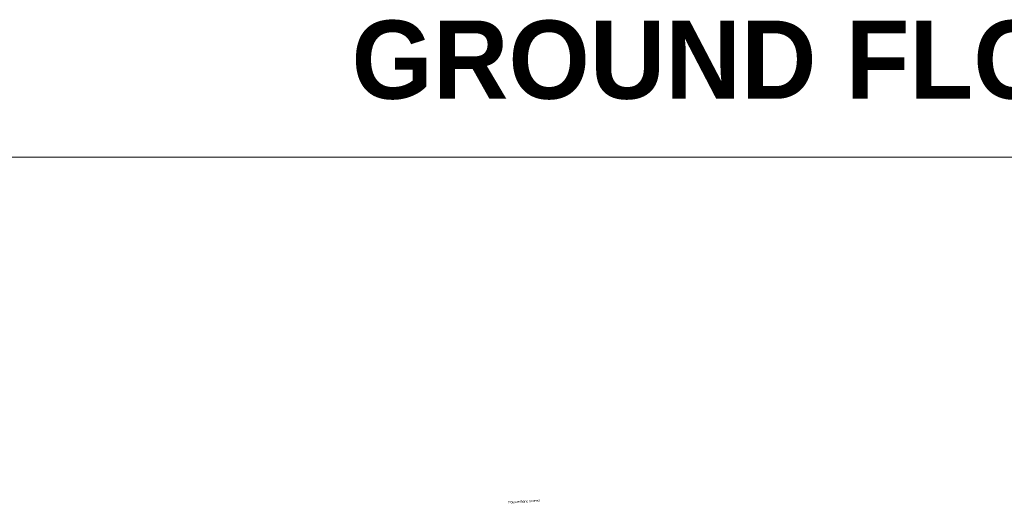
# Model space of a CAD drawing. Header units: millimetres. Extents: x -738537 to 1850049, y -250217 to 604013.
# Tile 173 of 204: x -179430 to -78726, y 104836 to 155110. Entities that reach past the tile are written whole.
import ezdxf

# ---------------------------------------------------------------- set-up
doc = ezdxf.new("R2010")
doc.units = ezdxf.units.MM
doc.header["$MEASUREMENT"] = 0
for name, color, linetype, lineweight in [('0_Pen_No__16', 8, 'Continuous', 20), ('0_Pen_No__161', 1, 'Continuous', 5), ('C_TEXT GA_Pen_No__6', 7, 'Continuous', 5)]:
    doc.layers.add(name, color=color, linetype=linetype, lineweight=lineweight)
doc.styles.add('GENERATED_STYLE_2', font='arial.ttf')
doc.styles.add('GENERATED_STYLE_3', font='GOTHICB.TTF')

msp = doc.modelspace()

# ---------------------------------------------------------------- linework, layer by layer
at = {"layer": '0_Pen_No__161', "color": 1, "linetype": 'Continuous', "lineweight": 5}
msp.add_lwpolyline([(-261642.1, 141061.5), (106295.6, 141061.5), (106295.6, -126378.5), (-261642.1, -126378.5)], close=True, dxfattribs=at)

# ---------------------------------------------------------------- texts
at = {"layer": '0_Pen_No__16', "color": 8, "linetype": 'Continuous', "lineweight": 20, "insert": (-129454.8, 105560.6), "char_height": 250, "attachment_point": 7, "rotation": 3.430074, "style": 'GENERATED_STYLE_2'}
msp.add_mtext('\\A1;\\pxql;Polyurethane screed', dxfattribs=at)
at = {"layer": 'C_TEXT GA_Pen_No__6', "color": 7, "linetype": 'Continuous', "lineweight": 5, "true_color": 0xffffff, "insert": (-84269.4, 150968), "char_height": 8000, "attachment_point": 5, "style": 'GENERATED_STYLE_3'}
msp.add_mtext('\\A1;{\\pqc;\\fCentury Gothic|b1|i0|c0|p34; GROUND\\fCentury Gothic|b1|i0|c0|p34; FLOOR\\fCentury Gothic|b1|i0|c0|p34; LEVEL}', dxfattribs=at)

doc.saveas('drawing.dxf')
